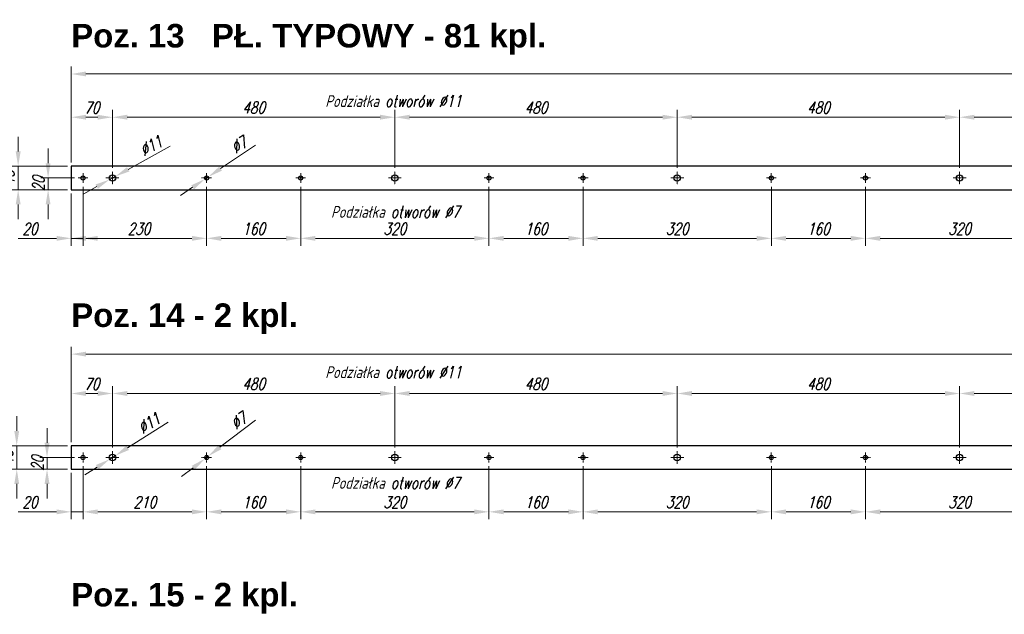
# Model space of a CAD drawing. Header units: millimetres. Extents: x -176817 to 571382, y -58489 to 156123.
# Tile 113 of 256: x -73464 to -71790, y 99619 to 100630. Entities that reach past the tile are written whole.
import ezdxf

# ---------------------------------------------------------------- set-up
doc = ezdxf.new("R2010")
doc.units = ezdxf.units.MM
doc.header["$LTSCALE"] = 0.2
doc.linetypes.add('AM_ISO08W050', pattern=[18, 12, -1.5, 3, -1.5])
doc.linetypes.add('AM_ISO08W050x2', pattern=[9, 6, -0.75, 1.5, -0.75])
doc.layers.get('Defpoints').update_dxf_attribs({"lineweight": 13})
for name, color, linetype, lineweight in [('-AAA Opisy2', 71, 'Continuous', 18), ('-AAA Siatka', 20, 'Continuous', 40), ('-AAA Widok', 2, 'Continuous', 30), ('-AAA Wymiar', 1, 'Continuous', 18), ('AM_7', 4, 'AM_ISO08W050', 13)]:
    doc.layers.add(name, color=color, linetype=linetype, lineweight=lineweight)
doc.styles.add('Arial B', font='arialbd.ttf')
doc.styles.add('WYMIARY', font='ROMANS.shx', dxfattribs={"width": 0.75, "oblique": 15})
doc.dimstyles.new('1 do 10', dxfattribs={"dimscale": 10, "dimtxt": 2, "dimasz": 2.5, "dimexe": 1.25, "dimexo": 0.625, "dimtad": 1, "dimdec": 1, "dimtxsty": 'WYMIARY', "dimcen": 2.5, "dimclrd": 256, "dimclre": 256, "dimclrt": 5, "dimadec": 0, "dimazin": 0, "dimtfac": 1, "dimtdec": 1, "dimtmove": 0, "dimatfit": 3, "dimfxl": 1.25, "dimlwd": -1, "dimlwe": -1, "dimarcsym": 0})

# ---------------------------------------------------------------- blocks, each defined once
blk = doc.blocks.new('PŁ TYPOWY')
at = {"layer": '-AAA Siatka'}
for p in [(20, -230), (20, -390), (20, -710), (20, -870), (20, -1190), (20, -1350)]:
    blk.add_point(p, dxfattribs=at)
at = {"layer": '-AAA Widok'}
blk.add_lwpolyline([(0, -3980), (40, -3980), (40, 0), (0, 0)], close=True, dxfattribs=at)
for centre, radius in [((20, -20), 3.5), ((20, -70), 5.5), ((20, -230), 3.5), ((20, -390), 3.5), ((20, -550), 5.5), ((20, -710), 3.5), ((20, -870), 3.5), ((20, -1030), 5.5), ((20, -1190), 3.5), ((20, -1350), 3.5), ((20, -1510), 5.5)]:
    blk.add_circle(centre, radius, dxfattribs=at)
at = {"layer": 'AM_7', "linetype": 'AM_ISO08W050x2'}
for p, q in [((20, -20), (20, -11.5)), ((20, -20), (11.5, -20)), ((20, -20), (28.5, -20)), ((20, -20), (20, -28.5)), ((20, -70), (20, -59)), ((20, -70), (9, -70)), ((20, -70), (31, -70)), ((20, -70), (20, -81)), ((20, -230), (11.5, -230)), ((20, -230), (20, -221.5)), ((20, -230), (28.5, -230)), ((20, -230), (20, -238.5)), ((20, -390), (20, -381.5)), ((20, -390), (11.5, -390)), ((20, -390), (28.5, -390)), ((20, -390), (20, -398.5)), ((20, -550), (9, -550)), ((20, -550), (20, -539)), ((20, -550), (31, -550)), ((20, -550), (20, -561)), ((20, -710), (20, -701.5)), ((20, -710), (11.5, -710)), ((20, -710), (28.5, -710)), ((20, -710), (20, -718.5)), ((20, -870), (11.5, -870)), ((20, -870), (20, -861.5)), ((20, -870), (28.5, -870)), ((20, -870), (20, -878.5)), ((20, -1030), (20, -1019)), ((20, -1030), (9, -1030)), ((20, -1030), (31, -1030)), ((20, -1030), (20, -1041)), ((20, -1190), (20, -1181.5)), ((20, -1190), (11.5, -1190)), ((20, -1190), (28.5, -1190)), ((20, -1190), (20, -1198.5)), ((20, -1350), (11.5, -1350)), ((20, -1350), (20, -1341.5)), ((20, -1350), (28.5, -1350)), ((20, -1350), (20, -1358.5)), ((20, -1510), (20, -1499)), ((20, -1510), (9, -1510)), ((20, -1510), (31, -1510)), ((20, -1510), (20, -1521))]:
    blk.add_line(p, q, dxfattribs=at)
blk = doc.blocks.new('PŁ B-1')
at = {"layer": '-AAA Siatka'}
for p in [(20, -230), (20, -390), (20, -710), (20, -870), (20, -1190), (20, -1350)]:
    blk.add_point(p, dxfattribs=at)
at = {"layer": '-AAA Widok'}
blk.add_lwpolyline([(0, -3980), (40, -3980), (40, 0), (0, 0)], close=True, dxfattribs=at)
for centre, radius in [((20, -20), 3.5), ((20, -70), 5.5), ((20, -230), 3.5), ((20, -390), 3.5), ((20, -550), 5.5), ((20, -710), 3.5), ((20, -870), 3.5), ((20, -1030), 5.5), ((20, -1190), 3.5), ((20, -1350), 3.5), ((20, -1510), 5.5)]:
    blk.add_circle(centre, radius, dxfattribs=at)
at = {"layer": 'AM_7', "linetype": 'AM_ISO08W050x2'}
for p, q in [((20, -20), (20, -11.5)), ((20, -20), (11.5, -20)), ((20, -20), (28.5, -20)), ((20, -20), (20, -28.5)), ((20, -70), (20, -59)), ((20, -70), (9, -70)), ((20, -70), (31, -70)), ((20, -70), (20, -81)), ((20, -230), (11.5, -230)), ((20, -230), (20, -221.5)), ((20, -230), (28.5, -230)), ((20, -230), (20, -238.5)), ((20, -390), (20, -381.5)), ((20, -390), (11.5, -390)), ((20, -390), (28.5, -390)), ((20, -390), (20, -398.5)), ((20, -550), (9, -550)), ((20, -550), (20, -539)), ((20, -550), (31, -550)), ((20, -550), (20, -561)), ((20, -710), (20, -701.5)), ((20, -710), (11.5, -710)), ((20, -710), (28.5, -710)), ((20, -710), (20, -718.5)), ((20, -870), (11.5, -870)), ((20, -870), (20, -861.5)), ((20, -870), (28.5, -870)), ((20, -870), (20, -878.5)), ((20, -1030), (20, -1019)), ((20, -1030), (9, -1030)), ((20, -1030), (31, -1030)), ((20, -1030), (20, -1041)), ((20, -1190), (20, -1181.5)), ((20, -1190), (11.5, -1190)), ((20, -1190), (28.5, -1190)), ((20, -1190), (20, -1198.5)), ((20, -1350), (11.5, -1350)), ((20, -1350), (20, -1341.5)), ((20, -1350), (28.5, -1350)), ((20, -1350), (20, -1358.5)), ((20, -1510), (20, -1499)), ((20, -1510), (9, -1510)), ((20, -1510), (31, -1510)), ((20, -1510), (20, -1521))]:
    blk.add_line(p, q, dxfattribs=at)
blk = doc.blocks.new('*D290')
at = {"layer": '-AAA Wymiar', "transparency": 16777216}
for p, q in [((-73208.1, 100415.1), (-73279.7, 100375.6)), ((-73311.3, 100358.3), (-73301.6, 100363.6)), ((-73333.2, 100346.3), (-73355.1, 100334.2))]:
    blk.add_line(p, q, dxfattribs=at)
for points in [[(-73281.7, 100379.3), (-73277.7, 100372), (-73301.6, 100363.6)], [(-73335.2, 100349.9), (-73331.2, 100342.6), (-73311.3, 100358.3)]]:
    blk.add_solid(points, dxfattribs=at)
at = {"layer": 'Defpoints', "color": 0, "transparency": 16777216}
for p in [(-73311.3, 100358.3), (-73301.6, 100363.6)]:
    blk.add_point(p, dxfattribs=at)
at = {"layer": '-AAA Wymiar', "color": 5, "transparency": 16777216, "insert": (-73240.8, 100415.6), "char_height": 20, "attachment_point": 5, "rotation": 28.8061, "style": 'WYMIARY'}
blk.add_mtext('∅11', dxfattribs=at)
blk = doc.blocks.new('*D291')
at = {"layer": '-AAA Wymiar', "transparency": 16777216}
for p, q in [((-73063, 100416.6), (-73122.7, 100376.8)), ((-73149.4, 100359), (-73143.5, 100362.9)), ((-73170.1, 100345.1), (-73190.9, 100331.2))]:
    blk.add_line(p, q, dxfattribs=at)
for points in [[(-73125.1, 100380.2), (-73120.4, 100373.3), (-73143.5, 100362.9)], [(-73172.5, 100348.6), (-73167.8, 100341.7), (-73149.4, 100359)]]:
    blk.add_solid(points, dxfattribs=at)
at = {"layer": 'Defpoints', "color": 0, "transparency": 16777216}
for p in [(-73149.4, 100359), (-73143.5, 100362.9)]:
    blk.add_point(p, dxfattribs=at)
at = {"layer": '-AAA Wymiar', "color": 5, "transparency": 16777216, "insert": (-73091.5, 100417.2), "char_height": 20, "attachment_point": 5, "rotation": 33.7301, "style": 'WYMIARY'}
blk.add_mtext('∅7', dxfattribs=at)
blk = doc.blocks.new('*D292')
at = {"layer": '-AAA Wymiar', "transparency": 16777216}
for p, q in [((-73376.4, 100387.2), (-73376.4, 100476.7)), ((-73306.4, 100378.2), (-73306.4, 100476.7)), ((-73351.4, 100464.2), (-73331.4, 100464.2))]:
    blk.add_line(p, q, dxfattribs=at)
for points in [[(-73351.4, 100468.4), (-73351.4, 100460.1), (-73376.4, 100464.2)], [(-73331.4, 100468.4), (-73331.4, 100460.1), (-73306.4, 100464.2)]]:
    blk.add_solid(points, dxfattribs=at)
at = {"layer": 'Defpoints', "color": 0, "transparency": 16777216}
for p in [(-73306.4, 100464.2), (-73376.4, 100381), (-73306.4, 100372)]:
    blk.add_point(p, dxfattribs=at)
at = {"layer": '-AAA Wymiar', "color": 5, "transparency": 16777216, "insert": (-73341.4, 100480.5), "char_height": 20, "attachment_point": 5, "style": 'WYMIARY'}
blk.add_mtext('70', dxfattribs=at)
blk = doc.blocks.new('*D293')
at = {"layer": '-AAA Wymiar', "transparency": 16777216}
for p, q in [((-73306.4, 100378.2), (-73306.4, 100476.7)), ((-72826.4, 100378.2), (-72826.4, 100476.7)), ((-73281.4, 100464.2), (-72851.4, 100464.2))]:
    blk.add_line(p, q, dxfattribs=at)
for points in [[(-73281.4, 100468.4), (-73281.4, 100460.1), (-73306.4, 100464.2)], [(-72851.4, 100468.4), (-72851.4, 100460.1), (-72826.4, 100464.2)]]:
    blk.add_solid(points, dxfattribs=at)
at = {"layer": 'Defpoints', "color": 0, "transparency": 16777216}
for p in [(-72826.4, 100464.2), (-73306.4, 100372), (-72826.4, 100372)]:
    blk.add_point(p, dxfattribs=at)
at = {"layer": '-AAA Wymiar', "color": 5, "transparency": 16777216, "insert": (-73066.4, 100480.5), "char_height": 20, "attachment_point": 5, "style": 'WYMIARY'}
blk.add_mtext('480', dxfattribs=at)
blk = doc.blocks.new('*D294')
at = {"layer": '-AAA Wymiar', "transparency": 16777216}
for p, q in [((-72826.4, 100378.2), (-72826.4, 100476.7)), ((-72346.4, 100378.2), (-72346.4, 100476.7)), ((-72801.4, 100464.2), (-72371.4, 100464.2))]:
    blk.add_line(p, q, dxfattribs=at)
for points in [[(-72801.4, 100468.4), (-72801.4, 100460.1), (-72826.4, 100464.2)], [(-72371.4, 100468.4), (-72371.4, 100460.1), (-72346.4, 100464.2)]]:
    blk.add_solid(points, dxfattribs=at)
at = {"layer": 'Defpoints', "color": 0, "transparency": 16777216}
for p in [(-72346.4, 100464.2), (-72826.4, 100372), (-72346.4, 100372)]:
    blk.add_point(p, dxfattribs=at)
at = {"layer": '-AAA Wymiar', "color": 5, "transparency": 16777216, "insert": (-72586.4, 100480.5), "char_height": 20, "attachment_point": 5, "style": 'WYMIARY'}
blk.add_mtext('480', dxfattribs=at)
blk = doc.blocks.new('*D295')
at = {"layer": '-AAA Wymiar', "transparency": 16777216}
for p, q in [((-72346.4, 100378.2), (-72346.4, 100476.7)), ((-71866.4, 100378.2), (-71866.4, 100476.7)), ((-72321.4, 100464.2), (-71891.4, 100464.2))]:
    blk.add_line(p, q, dxfattribs=at)
for points in [[(-72321.4, 100468.4), (-72321.4, 100460.1), (-72346.4, 100464.2)], [(-71891.4, 100468.4), (-71891.4, 100460.1), (-71866.4, 100464.2)]]:
    blk.add_solid(points, dxfattribs=at)
at = {"layer": 'Defpoints', "color": 0, "transparency": 16777216}
for p in [(-71866.4, 100464.2), (-72346.4, 100372), (-71866.4, 100372)]:
    blk.add_point(p, dxfattribs=at)
at = {"layer": '-AAA Wymiar', "color": 5, "transparency": 16777216, "insert": (-72106.4, 100480.5), "char_height": 20, "attachment_point": 5, "style": 'WYMIARY'}
blk.add_mtext('480', dxfattribs=at)
blk = doc.blocks.new('*D296')
at = {"layer": '-AAA Wymiar', "transparency": 16777216}
for p, q in [((-71866.4, 100378.2), (-71866.4, 100476.7)), ((-71386.4, 100378.2), (-71386.4, 100476.7)), ((-71841.4, 100464.2), (-71411.4, 100464.2))]:
    blk.add_line(p, q, dxfattribs=at)
for points in [[(-71841.4, 100468.4), (-71841.4, 100460.1), (-71866.4, 100464.2)], [(-71411.4, 100468.4), (-71411.4, 100460.1), (-71386.4, 100464.2)]]:
    blk.add_solid(points, dxfattribs=at)
at = {"layer": 'Defpoints', "color": 0, "transparency": 16777216}
for p in [(-71386.4, 100464.2), (-71866.4, 100372), (-71386.4, 100372)]:
    blk.add_point(p, dxfattribs=at)
at = {"layer": '-AAA Wymiar', "color": 5, "transparency": 16777216, "insert": (-71626.4, 100480.5), "char_height": 20, "attachment_point": 5, "style": 'WYMIARY'}
blk.add_mtext('480', dxfattribs=at)
blk = doc.blocks.new('*D302')
at = {"layer": '-AAA Wymiar', "transparency": 16777216}
for p, q in [((-73376.4, 100387.2), (-73376.4, 100550.2)), ((-69396.4, 100387.2), (-69396.4, 100550.2)), ((-73351.4, 100537.7), (-69421.4, 100537.7))]:
    blk.add_line(p, q, dxfattribs=at)
for points in [[(-73351.4, 100541.9), (-73351.4, 100533.6), (-73376.4, 100537.7)], [(-69421.4, 100541.9), (-69421.4, 100533.6), (-69396.4, 100537.7)]]:
    blk.add_solid(points, dxfattribs=at)
at = {"layer": 'Defpoints', "color": 0, "transparency": 16777216}
for p in [(-69396.4, 100537.7), (-73376.4, 100381), (-69396.4, 100381)]:
    blk.add_point(p, dxfattribs=at)
at = {"layer": '-AAA Wymiar', "color": 5, "transparency": 16777216, "insert": (-71386.4, 100554), "char_height": 20, "attachment_point": 5, "style": 'WYMIARY'}
blk.add_mtext('3980', dxfattribs=at)
blk = doc.blocks.new('*D303')
at = {"layer": '-AAA Wymiar', "transparency": 16777216}
for p, q in [((-73356.4, 100346.2), (-73356.4, 100245.9)), ((-73376.4, 100334.7), (-73376.4, 100245.9)), ((-73401.4, 100258.4), (-73466.9, 100258.4)), ((-73356.4, 100258.4), (-73376.4, 100258.4)), ((-73331.4, 100258.4), (-73306.4, 100258.4))]:
    blk.add_line(p, q, dxfattribs=at)
for points in [[(-73401.4, 100262.5), (-73401.4, 100254.2), (-73376.4, 100258.4)], [(-73331.4, 100262.5), (-73331.4, 100254.2), (-73356.4, 100258.4)]]:
    blk.add_solid(points, dxfattribs=at)
at = {"layer": 'Defpoints', "color": 0, "transparency": 16777216}
for p in [(-73376.4, 100341), (-73356.4, 100352.5), (-73356.4, 100258.4)]:
    blk.add_point(p, dxfattribs=at)
at = {"layer": '-AAA Wymiar', "color": 5, "transparency": 16777216, "insert": (-73446.7, 100274.6), "char_height": 20, "attachment_point": 5, "style": 'WYMIARY'}
blk.add_mtext('20', dxfattribs=at)
blk = doc.blocks.new('*D304')
at = {"layer": '-AAA Wymiar', "transparency": 16777216}
for p, q in [((-73415.8, 100386), (-73415.8, 100411)), ((-73371.2, 100361), (-73428.3, 100361)), ((-73415.8, 100341), (-73415.8, 100361)), ((-73382.7, 100341), (-73428.3, 100341)), ((-73415.8, 100316), (-73415.8, 100291))]:
    blk.add_line(p, q, dxfattribs=at)
for points in [[(-73420, 100386), (-73411.7, 100386), (-73415.8, 100361)], [(-73420, 100316), (-73411.7, 100316), (-73415.8, 100341)]]:
    blk.add_solid(points, dxfattribs=at)
at = {"layer": 'Defpoints', "color": 0, "transparency": 16777216}
for p in [(-73415.8, 100361), (-73364.9, 100361), (-73376.4, 100341)]:
    blk.add_point(p, dxfattribs=at)
at = {"layer": '-AAA Wymiar', "color": 5, "transparency": 16777216, "insert": (-73432.1, 100351), "char_height": 20, "attachment_point": 5, "rotation": 90, "style": 'WYMIARY'}
blk.add_mtext('20', dxfattribs=at)
blk = doc.blocks.new('*D305')
at = {"layer": '-AAA Wymiar', "transparency": 16777216}
for p, q in [((-73466.7, 100406), (-73466.7, 100431)), ((-73382.7, 100381), (-73479.2, 100381)), ((-73466.7, 100381), (-73466.7, 100341)), ((-73382.7, 100341), (-73479.2, 100341)), ((-73466.7, 100316), (-73466.7, 100291))]:
    blk.add_line(p, q, dxfattribs=at)
for points in [[(-73470.9, 100406), (-73462.5, 100406), (-73466.7, 100381)], [(-73470.9, 100316), (-73462.5, 100316), (-73466.7, 100341)]]:
    blk.add_solid(points, dxfattribs=at)
at = {"layer": 'Defpoints', "color": 0, "transparency": 16777216}
for p in [(-73376.4, 100381), (-73466.7, 100341), (-73376.4, 100341)]:
    blk.add_point(p, dxfattribs=at)
at = {"layer": '-AAA Wymiar', "color": 5, "transparency": 16777216, "insert": (-73482.9, 100361), "char_height": 20, "attachment_point": 5, "rotation": 90, "style": 'WYMIARY'}
blk.add_mtext('40', dxfattribs=at)
blk = doc.blocks.new('*D306')
at = {"layer": '-AAA Wymiar', "transparency": 16777216}
for p, q in [((-73146.4, 100346.2), (-73146.4, 100245.9)), ((-73376.4, 100334.7), (-73376.4, 100245.9)), ((-73351.4, 100258.4), (-73171.4, 100258.4))]:
    blk.add_line(p, q, dxfattribs=at)
for points in [[(-73351.4, 100262.5), (-73351.4, 100254.2), (-73376.4, 100258.4)], [(-73171.4, 100262.5), (-73171.4, 100254.2), (-73146.4, 100258.4)]]:
    blk.add_solid(points, dxfattribs=at)
at = {"layer": 'Defpoints', "color": 0, "transparency": 16777216}
for p in [(-73376.4, 100341), (-73146.4, 100352.5), (-73146.4, 100258.4)]:
    blk.add_point(p, dxfattribs=at)
at = {"layer": '-AAA Wymiar', "color": 5, "transparency": 16777216, "insert": (-73261.4, 100274.6), "char_height": 20, "attachment_point": 5, "style": 'WYMIARY'}
blk.add_mtext('230', dxfattribs=at)
blk = doc.blocks.new('*D307')
at = {"layer": '-AAA Wymiar', "transparency": 16777216}
for p, q in [((-73146.4, 100346.2), (-73146.4, 100245.9)), ((-72986.4, 100346.2), (-72986.4, 100245.9)), ((-73121.4, 100258.4), (-73011.4, 100258.4))]:
    blk.add_line(p, q, dxfattribs=at)
for points in [[(-73121.4, 100262.5), (-73121.4, 100254.2), (-73146.4, 100258.4)], [(-73011.4, 100262.5), (-73011.4, 100254.2), (-72986.4, 100258.4)]]:
    blk.add_solid(points, dxfattribs=at)
at = {"layer": 'Defpoints', "color": 0, "transparency": 16777216}
for p in [(-73146.4, 100352.5), (-72986.4, 100352.5), (-72986.4, 100258.4)]:
    blk.add_point(p, dxfattribs=at)
at = {"layer": '-AAA Wymiar', "color": 5, "transparency": 16777216, "insert": (-73066.4, 100274.6), "char_height": 20, "attachment_point": 5, "style": 'WYMIARY'}
blk.add_mtext('160', dxfattribs=at)
blk = doc.blocks.new('*D308')
at = {"layer": '-AAA Wymiar', "transparency": 16777216}
for p, q in [((-72986.4, 100346.2), (-72986.4, 100245.9)), ((-72666.4, 100346.2), (-72666.4, 100245.9)), ((-72961.4, 100258.4), (-72691.4, 100258.4))]:
    blk.add_line(p, q, dxfattribs=at)
for points in [[(-72961.4, 100262.5), (-72961.4, 100254.2), (-72986.4, 100258.4)], [(-72691.4, 100262.5), (-72691.4, 100254.2), (-72666.4, 100258.4)]]:
    blk.add_solid(points, dxfattribs=at)
at = {"layer": 'Defpoints', "color": 0, "transparency": 16777216}
for p in [(-72986.4, 100352.5), (-72666.4, 100352.5), (-72666.4, 100258.4)]:
    blk.add_point(p, dxfattribs=at)
at = {"layer": '-AAA Wymiar', "color": 5, "transparency": 16777216, "insert": (-72826.4, 100274.6), "char_height": 20, "attachment_point": 5, "style": 'WYMIARY'}
blk.add_mtext('320', dxfattribs=at)
blk = doc.blocks.new('*D309')
at = {"layer": '-AAA Wymiar', "transparency": 16777216}
for p, q in [((-72666.4, 100346.2), (-72666.4, 100245.9)), ((-72506.4, 100346.2), (-72506.4, 100245.9)), ((-72641.4, 100258.4), (-72531.4, 100258.4))]:
    blk.add_line(p, q, dxfattribs=at)
for points in [[(-72641.4, 100262.5), (-72641.4, 100254.2), (-72666.4, 100258.4)], [(-72531.4, 100262.5), (-72531.4, 100254.2), (-72506.4, 100258.4)]]:
    blk.add_solid(points, dxfattribs=at)
at = {"layer": 'Defpoints', "color": 0, "transparency": 16777216}
for p in [(-72666.4, 100352.5), (-72506.4, 100352.5), (-72506.4, 100258.4)]:
    blk.add_point(p, dxfattribs=at)
at = {"layer": '-AAA Wymiar', "color": 5, "transparency": 16777216, "insert": (-72586.4, 100274.6), "char_height": 20, "attachment_point": 5, "style": 'WYMIARY'}
blk.add_mtext('160', dxfattribs=at)
blk = doc.blocks.new('*D310')
at = {"layer": '-AAA Wymiar', "transparency": 16777216}
for p, q in [((-72506.4, 100346.2), (-72506.4, 100245.9)), ((-72186.4, 100346.2), (-72186.4, 100245.9)), ((-72481.4, 100258.4), (-72211.4, 100258.4))]:
    blk.add_line(p, q, dxfattribs=at)
for points in [[(-72481.4, 100262.5), (-72481.4, 100254.2), (-72506.4, 100258.4)], [(-72211.4, 100262.5), (-72211.4, 100254.2), (-72186.4, 100258.4)]]:
    blk.add_solid(points, dxfattribs=at)
at = {"layer": 'Defpoints', "color": 0, "transparency": 16777216}
for p in [(-72506.4, 100352.5), (-72186.4, 100352.5), (-72186.4, 100258.4)]:
    blk.add_point(p, dxfattribs=at)
at = {"layer": '-AAA Wymiar', "color": 5, "transparency": 16777216, "insert": (-72346.4, 100274.6), "char_height": 20, "attachment_point": 5, "style": 'WYMIARY'}
blk.add_mtext('320', dxfattribs=at)
blk = doc.blocks.new('*D311')
at = {"layer": '-AAA Wymiar', "transparency": 16777216}
for p, q in [((-72186.4, 100346.2), (-72186.4, 100245.9)), ((-72026.4, 100346.2), (-72026.4, 100245.9)), ((-72161.4, 100258.4), (-72051.4, 100258.4))]:
    blk.add_line(p, q, dxfattribs=at)
for points in [[(-72161.4, 100262.5), (-72161.4, 100254.2), (-72186.4, 100258.4)], [(-72051.4, 100262.5), (-72051.4, 100254.2), (-72026.4, 100258.4)]]:
    blk.add_solid(points, dxfattribs=at)
at = {"layer": 'Defpoints', "color": 0, "transparency": 16777216}
for p in [(-72186.4, 100352.5), (-72026.4, 100352.5), (-72026.4, 100258.4)]:
    blk.add_point(p, dxfattribs=at)
at = {"layer": '-AAA Wymiar', "color": 5, "transparency": 16777216, "insert": (-72106.4, 100274.6), "char_height": 20, "attachment_point": 5, "style": 'WYMIARY'}
blk.add_mtext('160', dxfattribs=at)
blk = doc.blocks.new('*D312')
at = {"layer": '-AAA Wymiar', "transparency": 16777216}
for p, q in [((-72026.4, 100346.2), (-72026.4, 100245.9)), ((-71706.4, 100346.2), (-71706.4, 100245.9)), ((-72001.4, 100258.4), (-71731.4, 100258.4))]:
    blk.add_line(p, q, dxfattribs=at)
for points in [[(-72001.4, 100262.5), (-72001.4, 100254.2), (-72026.4, 100258.4)], [(-71731.4, 100262.5), (-71731.4, 100254.2), (-71706.4, 100258.4)]]:
    blk.add_solid(points, dxfattribs=at)
at = {"layer": 'Defpoints', "color": 0, "transparency": 16777216}
for p in [(-72026.4, 100352.5), (-71706.4, 100352.5), (-71706.4, 100258.4)]:
    blk.add_point(p, dxfattribs=at)
at = {"layer": '-AAA Wymiar', "color": 5, "transparency": 16777216, "insert": (-71866.4, 100274.6), "char_height": 20, "attachment_point": 5, "style": 'WYMIARY'}
blk.add_mtext('320', dxfattribs=at)
blk = doc.blocks.new('*D325')
at = {"layer": '-AAA Wymiar', "transparency": 16777216}
for p, q in [((-73417.6, 99911), (-73417.6, 99936)), ((-73371.2, 99886), (-73430.1, 99886)), ((-73417.6, 99866), (-73417.6, 99886)), ((-73382.7, 99866), (-73430.1, 99866)), ((-73417.6, 99841), (-73417.6, 99816))]:
    blk.add_line(p, q, dxfattribs=at)
for points in [[(-73421.8, 99911), (-73413.4, 99911), (-73417.6, 99886)], [(-73421.8, 99841), (-73413.4, 99841), (-73417.6, 99866)]]:
    blk.add_solid(points, dxfattribs=at)
at = {"layer": 'Defpoints', "color": 0, "transparency": 16777216}
for p in [(-73417.6, 99886), (-73364.9, 99886), (-73376.4, 99866)]:
    blk.add_point(p, dxfattribs=at)
at = {"layer": '-AAA Wymiar', "color": 5, "transparency": 16777216, "insert": (-73433.9, 99876), "char_height": 20, "attachment_point": 5, "rotation": 90, "style": 'WYMIARY'}
blk.add_mtext('20', dxfattribs=at)
blk = doc.blocks.new('*D326')
at = {"layer": '-AAA Wymiar', "transparency": 16777216}
for p, q in [((-73469.1, 99931), (-73469.1, 99956)), ((-73382.7, 99906), (-73481.6, 99906)), ((-73469.1, 99906), (-73469.1, 99866)), ((-73382.7, 99866), (-73481.6, 99866)), ((-73469.1, 99841), (-73469.1, 99816))]:
    blk.add_line(p, q, dxfattribs=at)
for points in [[(-73473.3, 99931), (-73465, 99931), (-73469.1, 99906)], [(-73473.3, 99841), (-73465, 99841), (-73469.1, 99866)]]:
    blk.add_solid(points, dxfattribs=at)
at = {"layer": 'Defpoints', "color": 0, "transparency": 16777216}
for p in [(-73376.4, 99906), (-73469.1, 99866), (-73376.4, 99866)]:
    blk.add_point(p, dxfattribs=at)
at = {"layer": '-AAA Wymiar', "color": 5, "transparency": 16777216, "insert": (-73485.4, 99886), "char_height": 20, "attachment_point": 5, "rotation": 90, "style": 'WYMIARY'}
blk.add_mtext('40', dxfattribs=at)
blk = doc.blocks.new('*D327')
at = {"layer": '-AAA Wymiar', "transparency": 16777216}
for p, q in [((-73211.5, 99945.8), (-73280.6, 99902.2)), ((-73311.1, 99883), (-73301.8, 99888.9)), ((-73332.2, 99869.7), (-73353.4, 99856.3))]:
    blk.add_line(p, q, dxfattribs=at)
for points in [[(-73282.9, 99905.7), (-73278.4, 99898.7), (-73301.8, 99888.9)], [(-73334.5, 99873.2), (-73330, 99866.2), (-73311.1, 99883)]]:
    blk.add_solid(points, dxfattribs=at)
at = {"layer": 'Defpoints', "color": 0, "transparency": 16777216}
for p in [(-73301.8, 99888.9), (-73311.1, 99883)]:
    blk.add_point(p, dxfattribs=at)
at = {"layer": '-AAA Wymiar', "color": 5, "transparency": 16777216, "insert": (-73244.2, 99944.4), "char_height": 20, "attachment_point": 5, "rotation": 32.2359, "style": 'WYMIARY'}
blk.add_mtext('∅11', dxfattribs=at)
blk = doc.blocks.new('*D328')
at = {"layer": '-AAA Wymiar', "transparency": 16777216}
for p, q in [((-73063.4, 99949.6), (-73123.8, 99903.3)), ((-73149.2, 99883.8), (-73143.7, 99888.1)), ((-73169.1, 99868.6), (-73188.9, 99853.4))]:
    blk.add_line(p, q, dxfattribs=at)
for points in [[(-73126.4, 99906.6), (-73121.3, 99900), (-73143.7, 99888.1)], [(-73171.6, 99871.9), (-73166.5, 99865.3), (-73149.2, 99883.8)]]:
    blk.add_solid(points, dxfattribs=at)
at = {"layer": 'Defpoints', "color": 0, "transparency": 16777216}
for p in [(-73143.7, 99888.1), (-73149.2, 99883.8)]:
    blk.add_point(p, dxfattribs=at)
at = {"layer": '-AAA Wymiar', "color": 5, "transparency": 16777216, "insert": (-73091.9, 99948.2), "char_height": 20, "attachment_point": 5, "rotation": 37.4693, "style": 'WYMIARY'}
blk.add_mtext('∅7', dxfattribs=at)
blk = doc.blocks.new('*D329')
at = {"layer": '-AAA Wymiar', "transparency": 16777216}
for p, q in [((-73376.4, 99912.2), (-73376.4, 100007.2)), ((-73306.4, 99903.2), (-73306.4, 100007.2)), ((-73351.4, 99994.7), (-73331.4, 99994.7))]:
    blk.add_line(p, q, dxfattribs=at)
for points in [[(-73351.4, 99998.9), (-73351.4, 99990.6), (-73376.4, 99994.7)], [(-73331.4, 99998.9), (-73331.4, 99990.6), (-73306.4, 99994.7)]]:
    blk.add_solid(points, dxfattribs=at)
at = {"layer": 'Defpoints', "color": 0, "transparency": 16777216}
for p in [(-73306.4, 99994.7), (-73376.4, 99906), (-73306.4, 99897)]:
    blk.add_point(p, dxfattribs=at)
at = {"layer": '-AAA Wymiar', "color": 5, "transparency": 16777216, "insert": (-73341.4, 100011), "char_height": 20, "attachment_point": 5, "style": 'WYMIARY'}
blk.add_mtext('70', dxfattribs=at)
blk = doc.blocks.new('*D330')
at = {"layer": '-AAA Wymiar', "transparency": 16777216}
for p, q in [((-73306.4, 99903.2), (-73306.4, 100007.2)), ((-72826.4, 99903.2), (-72826.4, 100007.2)), ((-73281.4, 99994.7), (-72851.4, 99994.7))]:
    blk.add_line(p, q, dxfattribs=at)
for points in [[(-73281.4, 99998.9), (-73281.4, 99990.6), (-73306.4, 99994.7)], [(-72851.4, 99998.9), (-72851.4, 99990.6), (-72826.4, 99994.7)]]:
    blk.add_solid(points, dxfattribs=at)
at = {"layer": 'Defpoints', "color": 0, "transparency": 16777216}
for p in [(-72826.4, 99994.7), (-73306.4, 99897), (-72826.4, 99897)]:
    blk.add_point(p, dxfattribs=at)
at = {"layer": '-AAA Wymiar', "color": 5, "transparency": 16777216, "insert": (-73066.4, 100011), "char_height": 20, "attachment_point": 5, "style": 'WYMIARY'}
blk.add_mtext('480', dxfattribs=at)
blk = doc.blocks.new('*D331')
at = {"layer": '-AAA Wymiar', "transparency": 16777216}
for p, q in [((-72826.4, 99903.2), (-72826.4, 100007.2)), ((-72346.4, 99903.2), (-72346.4, 100007.2)), ((-72801.4, 99994.7), (-72371.4, 99994.7))]:
    blk.add_line(p, q, dxfattribs=at)
for points in [[(-72801.4, 99998.9), (-72801.4, 99990.6), (-72826.4, 99994.7)], [(-72371.4, 99998.9), (-72371.4, 99990.6), (-72346.4, 99994.7)]]:
    blk.add_solid(points, dxfattribs=at)
at = {"layer": 'Defpoints', "color": 0, "transparency": 16777216}
for p in [(-72346.4, 99994.7), (-72826.4, 99897), (-72346.4, 99897)]:
    blk.add_point(p, dxfattribs=at)
at = {"layer": '-AAA Wymiar', "color": 5, "transparency": 16777216, "insert": (-72586.4, 100011), "char_height": 20, "attachment_point": 5, "style": 'WYMIARY'}
blk.add_mtext('480', dxfattribs=at)
blk = doc.blocks.new('*D332')
at = {"layer": '-AAA Wymiar', "transparency": 16777216}
for p, q in [((-72346.4, 99903.2), (-72346.4, 100007.2)), ((-71866.4, 99903.2), (-71866.4, 100007.2)), ((-72321.4, 99994.7), (-71891.4, 99994.7))]:
    blk.add_line(p, q, dxfattribs=at)
for points in [[(-72321.4, 99998.9), (-72321.4, 99990.6), (-72346.4, 99994.7)], [(-71891.4, 99998.9), (-71891.4, 99990.6), (-71866.4, 99994.7)]]:
    blk.add_solid(points, dxfattribs=at)
at = {"layer": 'Defpoints', "color": 0, "transparency": 16777216}
for p in [(-71866.4, 99994.7), (-72346.4, 99897), (-71866.4, 99897)]:
    blk.add_point(p, dxfattribs=at)
at = {"layer": '-AAA Wymiar', "color": 5, "transparency": 16777216, "insert": (-72106.4, 100011), "char_height": 20, "attachment_point": 5, "style": 'WYMIARY'}
blk.add_mtext('480', dxfattribs=at)
blk = doc.blocks.new('*D333')
at = {"layer": '-AAA Wymiar', "transparency": 16777216}
for p, q in [((-71866.4, 99903.2), (-71866.4, 100007.2)), ((-71466.4, 99903.2), (-71466.4, 100007.2)), ((-71841.4, 99994.7), (-71491.4, 99994.7))]:
    blk.add_line(p, q, dxfattribs=at)
for points in [[(-71841.4, 99998.9), (-71841.4, 99990.6), (-71866.4, 99994.7)], [(-71491.4, 99998.9), (-71491.4, 99990.6), (-71466.4, 99994.7)]]:
    blk.add_solid(points, dxfattribs=at)
at = {"layer": 'Defpoints', "color": 0, "transparency": 16777216}
for p in [(-71466.4, 99994.7), (-71866.4, 99897), (-71466.4, 99897)]:
    blk.add_point(p, dxfattribs=at)
at = {"layer": '-AAA Wymiar', "color": 5, "transparency": 16777216, "insert": (-71666.4, 100011), "char_height": 20, "attachment_point": 5, "style": 'WYMIARY'}
blk.add_mtext('400', dxfattribs=at)
blk = doc.blocks.new('*D339')
at = {"layer": '-AAA Wymiar', "transparency": 16777216}
for p, q in [((-73356.4, 99871.2), (-73356.4, 99781.1)), ((-73376.4, 99859.7), (-73376.4, 99781.1)), ((-73401.4, 99793.6), (-73466.9, 99793.6)), ((-73356.4, 99793.6), (-73376.4, 99793.6)), ((-73331.4, 99793.6), (-73306.4, 99793.6))]:
    blk.add_line(p, q, dxfattribs=at)
for points in [[(-73401.4, 99797.7), (-73401.4, 99789.4), (-73376.4, 99793.6)], [(-73331.4, 99797.7), (-73331.4, 99789.4), (-73356.4, 99793.6)]]:
    blk.add_solid(points, dxfattribs=at)
at = {"layer": 'Defpoints', "color": 0, "transparency": 16777216}
for p in [(-73356.4, 99877.5), (-73376.4, 99866), (-73356.4, 99793.6)]:
    blk.add_point(p, dxfattribs=at)
at = {"layer": '-AAA Wymiar', "color": 5, "transparency": 16777216, "insert": (-73446.7, 99809.8), "char_height": 20, "attachment_point": 5, "style": 'WYMIARY'}
blk.add_mtext('20', dxfattribs=at)
blk = doc.blocks.new('*D340')
at = {"layer": '-AAA Wymiar', "transparency": 16777216}
for p, q in [((-73356.4, 99871.2), (-73356.4, 99781.1)), ((-73146.4, 99871.2), (-73146.4, 99781.1)), ((-73331.4, 99793.6), (-73171.4, 99793.6))]:
    blk.add_line(p, q, dxfattribs=at)
for points in [[(-73331.4, 99797.7), (-73331.4, 99789.4), (-73356.4, 99793.6)], [(-73171.4, 99797.7), (-73171.4, 99789.4), (-73146.4, 99793.6)]]:
    blk.add_solid(points, dxfattribs=at)
at = {"layer": 'Defpoints', "color": 0, "transparency": 16777216}
for p in [(-73356.4, 99877.5), (-73146.4, 99877.5), (-73146.4, 99793.6)]:
    blk.add_point(p, dxfattribs=at)
at = {"layer": '-AAA Wymiar', "color": 5, "transparency": 16777216, "insert": (-73251.4, 99809.8), "char_height": 20, "attachment_point": 5, "style": 'WYMIARY'}
blk.add_mtext('210', dxfattribs=at)
blk = doc.blocks.new('*D341')
at = {"layer": '-AAA Wymiar', "transparency": 16777216}
for p, q in [((-73146.4, 99871.2), (-73146.4, 99781.1)), ((-72986.4, 99871.2), (-72986.4, 99781.1)), ((-73121.4, 99793.6), (-73011.4, 99793.6))]:
    blk.add_line(p, q, dxfattribs=at)
for points in [[(-73121.4, 99797.7), (-73121.4, 99789.4), (-73146.4, 99793.6)], [(-73011.4, 99797.7), (-73011.4, 99789.4), (-72986.4, 99793.6)]]:
    blk.add_solid(points, dxfattribs=at)
at = {"layer": 'Defpoints', "color": 0, "transparency": 16777216}
for p in [(-73146.4, 99877.5), (-72986.4, 99877.5), (-72986.4, 99793.6)]:
    blk.add_point(p, dxfattribs=at)
at = {"layer": '-AAA Wymiar', "color": 5, "transparency": 16777216, "insert": (-73066.4, 99809.8), "char_height": 20, "attachment_point": 5, "style": 'WYMIARY'}
blk.add_mtext('160', dxfattribs=at)
blk = doc.blocks.new('*D342')
at = {"layer": '-AAA Wymiar', "transparency": 16777216}
for p, q in [((-72986.4, 99871.2), (-72986.4, 99781.1)), ((-72666.4, 99871.2), (-72666.4, 99781.1)), ((-72961.4, 99793.6), (-72691.4, 99793.6))]:
    blk.add_line(p, q, dxfattribs=at)
for points in [[(-72961.4, 99797.7), (-72961.4, 99789.4), (-72986.4, 99793.6)], [(-72691.4, 99797.7), (-72691.4, 99789.4), (-72666.4, 99793.6)]]:
    blk.add_solid(points, dxfattribs=at)
at = {"layer": 'Defpoints', "color": 0, "transparency": 16777216}
for p in [(-72986.4, 99877.5), (-72666.4, 99877.5), (-72666.4, 99793.6)]:
    blk.add_point(p, dxfattribs=at)
at = {"layer": '-AAA Wymiar', "color": 5, "transparency": 16777216, "insert": (-72826.4, 99809.8), "char_height": 20, "attachment_point": 5, "style": 'WYMIARY'}
blk.add_mtext('320', dxfattribs=at)
blk = doc.blocks.new('*D343')
at = {"layer": '-AAA Wymiar', "transparency": 16777216}
for p, q in [((-72666.4, 99871.2), (-72666.4, 99781.1)), ((-72506.4, 99871.2), (-72506.4, 99781.1)), ((-72641.4, 99793.6), (-72531.4, 99793.6))]:
    blk.add_line(p, q, dxfattribs=at)
for points in [[(-72641.4, 99797.7), (-72641.4, 99789.4), (-72666.4, 99793.6)], [(-72531.4, 99797.7), (-72531.4, 99789.4), (-72506.4, 99793.6)]]:
    blk.add_solid(points, dxfattribs=at)
at = {"layer": 'Defpoints', "color": 0, "transparency": 16777216}
for p in [(-72666.4, 99877.5), (-72506.4, 99877.5), (-72506.4, 99793.6)]:
    blk.add_point(p, dxfattribs=at)
at = {"layer": '-AAA Wymiar', "color": 5, "transparency": 16777216, "insert": (-72586.4, 99809.8), "char_height": 20, "attachment_point": 5, "style": 'WYMIARY'}
blk.add_mtext('160', dxfattribs=at)
blk = doc.blocks.new('*D344')
at = {"layer": '-AAA Wymiar', "transparency": 16777216}
for p, q in [((-72506.4, 99871.2), (-72506.4, 99781.1)), ((-72186.4, 99871.2), (-72186.4, 99781.1)), ((-72481.4, 99793.6), (-72211.4, 99793.6))]:
    blk.add_line(p, q, dxfattribs=at)
for points in [[(-72481.4, 99797.7), (-72481.4, 99789.4), (-72506.4, 99793.6)], [(-72211.4, 99797.7), (-72211.4, 99789.4), (-72186.4, 99793.6)]]:
    blk.add_solid(points, dxfattribs=at)
at = {"layer": 'Defpoints', "color": 0, "transparency": 16777216}
for p in [(-72506.4, 99877.5), (-72186.4, 99877.5), (-72186.4, 99793.6)]:
    blk.add_point(p, dxfattribs=at)
at = {"layer": '-AAA Wymiar', "color": 5, "transparency": 16777216, "insert": (-72346.4, 99809.8), "char_height": 20, "attachment_point": 5, "style": 'WYMIARY'}
blk.add_mtext('320', dxfattribs=at)
blk = doc.blocks.new('*D345')
at = {"layer": '-AAA Wymiar', "transparency": 16777216}
for p, q in [((-72186.4, 99871.2), (-72186.4, 99781.1)), ((-72026.4, 99871.2), (-72026.4, 99781.1)), ((-72161.4, 99793.6), (-72051.4, 99793.6))]:
    blk.add_line(p, q, dxfattribs=at)
for points in [[(-72161.4, 99797.7), (-72161.4, 99789.4), (-72186.4, 99793.6)], [(-72051.4, 99797.7), (-72051.4, 99789.4), (-72026.4, 99793.6)]]:
    blk.add_solid(points, dxfattribs=at)
at = {"layer": 'Defpoints', "color": 0, "transparency": 16777216}
for p in [(-72186.4, 99877.5), (-72026.4, 99877.5), (-72026.4, 99793.6)]:
    blk.add_point(p, dxfattribs=at)
at = {"layer": '-AAA Wymiar', "color": 5, "transparency": 16777216, "insert": (-72106.4, 99809.8), "char_height": 20, "attachment_point": 5, "style": 'WYMIARY'}
blk.add_mtext('160', dxfattribs=at)
blk = doc.blocks.new('*D346')
at = {"layer": '-AAA Wymiar', "transparency": 16777216}
for p, q in [((-72026.4, 99871.2), (-72026.4, 99781.1)), ((-71706.4, 99871.2), (-71706.4, 99781.1)), ((-72001.4, 99793.6), (-71731.4, 99793.6))]:
    blk.add_line(p, q, dxfattribs=at)
for points in [[(-72001.4, 99797.7), (-72001.4, 99789.4), (-72026.4, 99793.6)], [(-71731.4, 99797.7), (-71731.4, 99789.4), (-71706.4, 99793.6)]]:
    blk.add_solid(points, dxfattribs=at)
at = {"layer": 'Defpoints', "color": 0, "transparency": 16777216}
for p in [(-72026.4, 99877.5), (-71706.4, 99877.5), (-71706.4, 99793.6)]:
    blk.add_point(p, dxfattribs=at)
at = {"layer": '-AAA Wymiar', "color": 5, "transparency": 16777216, "insert": (-71866.4, 99809.8), "char_height": 20, "attachment_point": 5, "style": 'WYMIARY'}
blk.add_mtext('320', dxfattribs=at)
blk = doc.blocks.new('*D358')
at = {"layer": '-AAA Wymiar', "transparency": 16777216}
for p, q in [((-73376.4, 99912.2), (-73376.4, 100074.1)), ((-69396.4, 99912.2), (-69396.4, 100074.1)), ((-73351.4, 100061.6), (-69421.4, 100061.6))]:
    blk.add_line(p, q, dxfattribs=at)
for points in [[(-73351.4, 100065.8), (-73351.4, 100057.5), (-73376.4, 100061.6)], [(-69421.4, 100065.8), (-69421.4, 100057.5), (-69396.4, 100061.6)]]:
    blk.add_solid(points, dxfattribs=at)
at = {"layer": 'Defpoints', "color": 0, "transparency": 16777216}
for p in [(-69396.4, 100061.6), (-73376.4, 99906), (-69396.4, 99906)]:
    blk.add_point(p, dxfattribs=at)
at = {"layer": '-AAA Wymiar', "color": 5, "transparency": 16777216, "insert": (-71386.4, 100077.9), "char_height": 20, "attachment_point": 5, "style": 'WYMIARY'}
blk.add_mtext('3980', dxfattribs=at)

msp = doc.modelspace()

# ---------------------------------------------------------------- block references
at = {"layer": '-AAA Siatka', "rotation": 90}
msp.add_blockref('PŁ B-1', (-73376.4461, 99865.9508), dxfattribs=at)
at = {"layer": '-AAA Widok', "rotation": 90}
msp.add_blockref('PŁ TYPOWY', (-73376.4461, 100340.9508), dxfattribs=at)

# ---------------------------------------------------------------- texts
at = {"layer": '-AAA Opisy2'}
for s, insert, char_height, width, attachment_point, style in [('Poz. 13   PŁ. TYPOWY - 81 kpl.', (-73376.4461, 100596.7626), 40, 922.669786, 4, 'Arial B'), ('Podziałka otworów %%C11', (-72944.609, 100501.6037, 0), 20, 1395.235839, 1, 'WYMIARY'), ('Podziałka otworów %%C7', (-72934.8384, 100313.4033, 0), 20, 1395.235839, 1, 'WYMIARY'), ('Poz. 14 - 2 kpl.', (-73376.4461, 100121.7626), 40, 922.669786, 4, 'Arial B'), ('Podziałka otworów %%C11', (-72944.609, 100040.9894, 0), 20, 1395.235839, 1, 'WYMIARY'), ('Podziałka otworów %%C7', (-72934.8384, 99852.789, 0), 20, 1395.235839, 1, 'WYMIARY'), ('Poz. 15 - 2 kpl.', (-73376.4461, 99646.7626), 40, 922.669786, 4, 'Arial B')]:
    msp.add_mtext(s, dxfattribs=dict(at, insert=insert, char_height=char_height, width=width, attachment_point=attachment_point, style=style))

# ---------------------------------------------------------------- dimensions: what is measured, and where the dimension line sits
at = {"layer": '-AAA Wymiar'}
for base, p1, p2, picture, middle in [((-69396.4461, 100537.7403), (-73376.4461, 100380.9508), (-69396.4461, 100380.9508), '*D302', (-71386.4461, 100537.7403)), ((-73356.4461, 100258.3602), (-73376.4461, 100340.9508), (-73356.4461, 100352.4508), '*D303', (-73446.651, 100258.3602)), ((-73356.4461, 99793.5803), (-73376.4461, 99865.9508), (-73356.4461, 99877.4508), '*D339', (-73446.651, 99793.5803))]:
    dim = msp.add_linear_dim(base=base, p1=p1, p2=p2, dimstyle='1 do 10', dxfattribs=at)
    dim.commit()
    dim.dimension.update_dxf_attribs({"geometry": picture, "text_midpoint": middle, "dimtype": 160})
for base, p1, p2, picture, middle in [((-73306.4461, 100464.2223), (-73376.4461, 100380.9508), (-73306.4461, 100371.9508), '*D292', (-73341.4461, 100480.4723)), ((-69396.4461, 100061.6466), (-73376.4461, 99905.9508), (-69396.4461, 99905.9508), '*D358', (-71386.4461, 100077.8966)), ((-73306.4461, 99994.7198), (-73376.4461, 99905.9508), (-73306.4461, 99896.9508), '*D329', (-73341.4461, 100010.9698))]:
    dim = msp.add_linear_dim(base=base, p1=p1, p2=p2, dimstyle='1 do 10', dxfattribs=at)
    dim.commit()
    dim.dimension.update_dxf_attribs({"geometry": picture, "text_midpoint": middle})
for base, p1, p2, picture, middle in [((-72826.4461, 100464.2223), (-73306.4461, 100371.9508), (-72826.4461, 100371.9508), '*D293', (-73066.4461, 100480.4723)), ((-72346.4461, 100464.2223), (-72826.4461, 100371.9508), (-72346.4461, 100371.9508), '*D294', (-72586.4461, 100480.4723)), ((-71866.4461, 100464.2223), (-72346.4461, 100371.9508), (-71866.4461, 100371.9508), '*D295', (-72106.4461, 100480.4723)), ((-71386.4461, 100464.2223), (-71866.4461, 100371.9508), (-71386.4461, 100371.9508), '*D296', (-71626.4461, 100480.4723)), ((-73146.4461, 100258.3602), (-73376.4461, 100340.9508), (-73146.4461, 100352.4508), '*D306', (-73261.4461, 100274.6102)), ((-72986.4461, 100258.3602), (-73146.4461, 100352.4508), (-72986.4461, 100352.4508), '*D307', (-73066.4461, 100274.6102)), ((-72666.4461, 100258.3602), (-72986.4461, 100352.4508), (-72666.4461, 100352.4508), '*D308', (-72826.4461, 100274.6102)), ((-72506.4461, 100258.3602), (-72666.4461, 100352.4508), (-72506.4461, 100352.4508), '*D309', (-72586.4461, 100274.6102)), ((-72186.4461, 100258.3602), (-72506.4461, 100352.4508), (-72186.4461, 100352.4508), '*D310', (-72346.4461, 100274.6102)), ((-72026.4461, 100258.3602), (-72186.4461, 100352.4508), (-72026.4461, 100352.4508), '*D311', (-72106.4461, 100274.6102)), ((-71706.4461, 100258.3602), (-72026.4461, 100352.4508), (-71706.4461, 100352.4508), '*D312', (-71866.4461, 100274.6102)), ((-72826.4461, 99994.7198), (-73306.4461, 99896.9508), (-72826.4461, 99896.9508), '*D330', (-73066.4461, 100010.9698)), ((-72346.4461, 99994.7198), (-72826.4461, 99896.9508), (-72346.4461, 99896.9508), '*D331', (-72586.4461, 100010.9698)), ((-71866.4461, 99994.7198), (-72346.4461, 99896.9508), (-71866.4461, 99896.9508), '*D332', (-72106.4461, 100010.9698)), ((-71466.4461, 99994.7198), (-71866.4461, 99896.9508), (-71466.4461, 99896.9508), '*D333', (-71666.4461, 100010.9698)), ((-73146.4461, 99793.5803), (-73356.4461, 99877.4508), (-73146.4461, 99877.4508), '*D340', (-73251.4461, 99809.8303)), ((-72986.4461, 99793.5803), (-73146.4461, 99877.4508), (-72986.4461, 99877.4508), '*D341', (-73066.4461, 99809.8303)), ((-72666.4461, 99793.5803), (-72986.4461, 99877.4508), (-72666.4461, 99877.4508), '*D342', (-72826.4461, 99809.8303)), ((-72506.4461, 99793.5803), (-72666.4461, 99877.4508), (-72506.4461, 99877.4508), '*D343', (-72586.4461, 99809.8303)), ((-72186.4461, 99793.5803), (-72506.4461, 99877.4508), (-72186.4461, 99877.4508), '*D344', (-72346.4461, 99809.8303)), ((-72026.4461, 99793.5803), (-72186.4461, 99877.4508), (-72026.4461, 99877.4508), '*D345', (-72106.4461, 99809.8303)), ((-71706.4461, 99793.5803), (-72026.4461, 99877.4508), (-71706.4461, 99877.4508), '*D346', (-71866.4461, 99809.8303))]:
    dim = msp.add_linear_dim(base=base, p1=p1, p2=p2, dimstyle='1 do 10', override={"dimtmove": 1}, dxfattribs=at)
    dim.commit()
    dim.dimension.update_dxf_attribs({"geometry": picture, "text_midpoint": middle})
for p1, p2, picture, middle in [((-73311.2655, 100358.3007), (-73301.6267, 100363.601), '*D290', (-73240.763, 100415.6144)), ((-73149.357, 100359.0074), (-73143.5353, 100362.8943), '*D291', (-73091.5191, 100417.1636)), ((-73311.0984, 99883.0171), (-73301.7939, 99888.8846), '*D327', (-73244.1509, 99944.446))]:
    dim = msp.add_diameter_dim_2p(p1=p1, p2=p2, dimstyle='1 do 10', dxfattribs=at)
    dim.commit()
    dim.dimension.update_dxf_attribs({"geometry": picture, "text_midpoint": middle})
for base, p1, p2, picture, middle in [((-73466.6966, 100340.9508), (-73376.4461, 100380.9508), (-73376.4461, 100340.9508), '*D305', (-73482.9466, 100360.9508)), ((-73469.1453, 99865.9508), (-73376.4461, 99905.9508), (-73376.4461, 99865.9508), '*D326', (-73485.3953, 99885.9508))]:
    dim = msp.add_linear_dim(base=base, p1=p1, p2=p2, angle=90, dimstyle='1 do 10', dxfattribs=at)
    dim.commit()
    dim.dimension.update_dxf_attribs({"geometry": picture, "text_midpoint": middle})
for base, p1, p2, picture, middle in [((-73415.8467, 100360.9508), (-73376.4461, 100340.9508), (-73364.9461, 100360.9508), '*D304', (-73415.8467, 100350.9508)), ((-73417.6024, 99885.9508), (-73376.4461, 99865.9508), (-73364.9461, 99885.9508), '*D325', (-73417.6024, 99875.9508))]:
    dim = msp.add_linear_dim(base=base, p1=p1, p2=p2, angle=90, dimstyle='1 do 10', dxfattribs=at)
    dim.commit()
    dim.dimension.update_dxf_attribs({"geometry": picture, "text_midpoint": middle, "dimtype": 160})
dim = msp.add_diameter_dim_2p(p1=(-73149.224, 99883.8217), p2=(-73143.6683, 99888.08), dimstyle='1 do 10', dxfattribs=at)
dim.commit()
dim.dimension.update_dxf_attribs({"geometry": '*D328', "text_midpoint": (-73082.0086, 99935.3406), "dimtype": 163})

doc.saveas('drawing.dxf')
